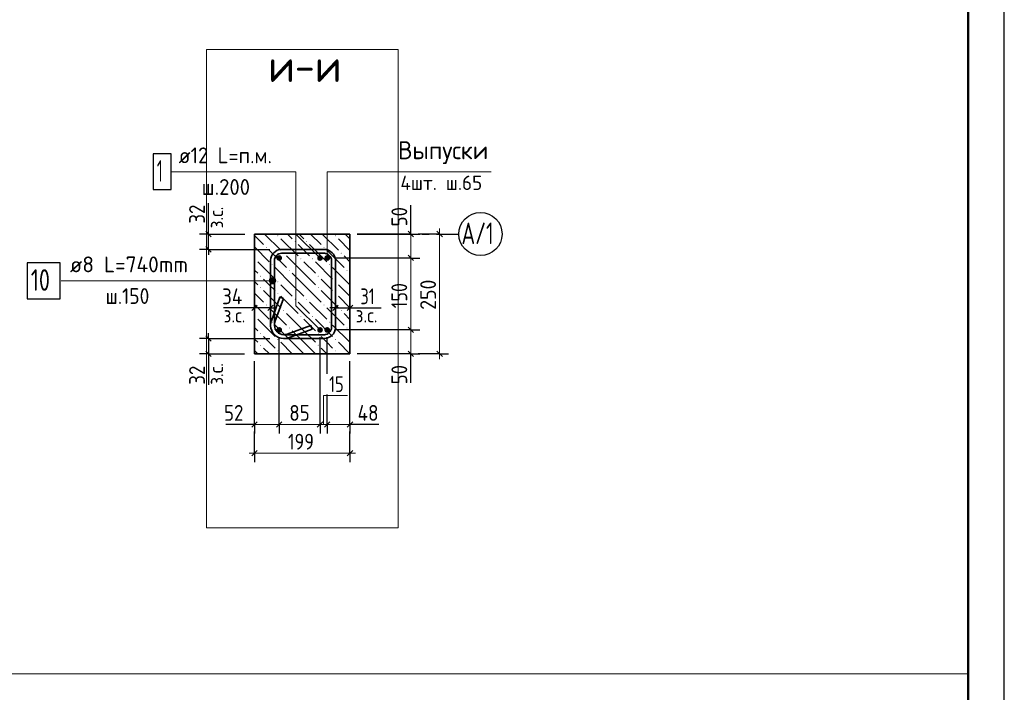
# Model space of a CAD drawing. Header units: millimetres. Extents: x 0 to 42000, y 0 to 29700.
# Tile 12 of 16: x 28326 to 42000, y 10559 to 19909. Entities that reach past the tile are written whole.
import ezdxf

# ---------------------------------------------------------------- set-up
doc = ezdxf.new("R2010")
doc.units = ezdxf.units.MM
doc.linetypes.add('______5', pattern=[1100, 800, -100, 100, -100])
for name, color, linetype, lineweight in [('Standard', 7, 'Continuous', 25), ('ЖБ Стена верхний уровень', 7, 'Continuous', 35), ('Заголовок чертежа', 7, 'Continuous', 25), ('Позиционная метка диаметр_ шаг', 7, 'Continuous', 13), ('Позиционная метка линия выноска', 7, 'Continuous', 13), ('Примечания', 7, 'Continuous', 13), ('Размерная линия_ общее', 7, 'Continuous', 13), ('Стена обрамление Г-обр.', 7, 'Continuous', 35), ('Стена фоновая арматура Х1', 7, 'Continuous', 35)]:
    doc.layers.add(name, color=color, linetype=linetype, lineweight=lineweight)
doc.layers.add('Оси', color=7, linetype='______5')
doc.layers.add('Размерная выноска', color=7, linetype='Continuous')
doc.layers.add('Стена Хомут', color=7, linetype='Continuous', lineweight=25, true_color=0x6e3c1e)
doc.styles.add('ISOCPEUR', font='txt')

msp = doc.modelspace()

# ---------------------------------------------------------------- hatches: boundary and pattern name
at = {"layer": 'ЖБ Стена верхний уровень', "linetype": 'Continuous', "lineweight": 18, "transparency": 33554687}
for points in [[(31905, 16904), (31912, 16910), (31918, 16904), (31912, 16897)], [(32145, 16824), (32152, 16830), (32158, 16824), (32152, 16817)], [(32305, 16824), (32312, 16830), (32318, 16824), (32312, 16817)], [(32705, 16904), (32712, 16910), (32718, 16904), (32712, 16897)], [(31745, 16744), (31752, 16750), (31758, 16744), (31752, 16737)], [(32545, 16744), (32552, 16750), (32558, 16744), (32552, 16737)], [(31587, 16585), (31592, 16590), (31598, 16584), (31592, 16577), (31587, 16582)], [(31985, 16664), (31992, 16670), (31998, 16664), (31992, 16657)], [(32225, 16584), (32232, 16590), (32238, 16584), (32232, 16577)], [(32385, 16584), (32392, 16590), (32398, 16584), (32392, 16577)], [(32785, 16664), (32792, 16670), (32798, 16664), (32792, 16657)], [(31825, 16504), (31832, 16510), (31838, 16504), (31832, 16497)], [(32065, 16424), (32072, 16430), (32078, 16424), (32072, 16417)], [(32625, 16504), (32632, 16510), (32638, 16504), (32632, 16497)], [(32865, 16424), (32872, 16430), (32878, 16424), (32872, 16417)], [(31665, 16344), (31672, 16350), (31678, 16344), (31672, 16337)], [(32465, 16344), (32472, 16350), (32478, 16344), (32472, 16337)], [(31665, 16184), (31672, 16190), (31678, 16184), (31672, 16177)], [(31905, 16264), (31912, 16270), (31918, 16264), (31912, 16257)], [(32465, 16184), (32472, 16190), (32478, 16184), (32472, 16177)], [(32705, 16264), (32712, 16270), (32718, 16264), (32712, 16257)], [(31905, 16104), (31912, 16110), (31918, 16104), (31912, 16097)], [(32145, 16024), (32152, 16030), (32158, 16024), (32152, 16017)], [(32305, 16024), (32312, 16030), (32318, 16024), (32312, 16017)], [(32705, 16104), (32712, 16110), (32718, 16104), (32712, 16097)], [(31745, 15944), (31752, 15950), (31758, 15944), (31752, 15937)], [(31985, 15864), (31992, 15870), (31998, 15864), (31992, 15857)], [(32545, 15944), (32552, 15950), (32558, 15944), (32552, 15937)], [(32785, 15864), (32792, 15870), (32798, 15864), (32792, 15857)], [(31587, 15785), (31592, 15790), (31598, 15784), (31592, 15777), (31587, 15782)], [(32225, 15784), (32232, 15790), (32238, 15784), (32232, 15777)], [(32385, 15784), (32392, 15790), (32398, 15784), (32392, 15777)], [(31825, 15704), (31832, 15710), (31838, 15704), (31832, 15697)], [(32065, 15624), (32072, 15630), (32078, 15624), (32072, 15617)], [(32625, 15704), (32632, 15710), (32638, 15704), (32632, 15697)], [(32865, 15624), (32872, 15630), (32878, 15624), (32872, 15617)], [(31665, 15544), (31672, 15550), (31678, 15544), (31672, 15537)], [(31905, 15464), (31912, 15470), (31918, 15464), (31912, 15457)], [(32465, 15544), (32472, 15550), (32478, 15544), (32472, 15537)], [(32705, 15464), (32712, 15470), (32718, 15464), (32712, 15457)], [(31665, 15384), (31672, 15390), (31678, 15384), (31672, 15377)], [(32465, 15384), (32472, 15390), (32478, 15384), (32472, 15377)], [(31905, 15304), (31912, 15310), (31918, 15304), (31912, 15297)], [(32705, 15304), (32712, 15310), (32718, 15304), (32712, 15297)]]:
    msp.add_hatch(color=7, dxfattribs=at).paths.add_polyline_path(points, flags=16)
at = {"layer": 'Позиционная метка линия выноска', "linetype": 'Continuous', "lineweight": 13, "transparency": 33554687}
for points in [[(31798, 16257), (31798, 16302), (31792, 16280)], [(31798, 16302), (31814, 16241), (31814, 16319)], [(31798, 16302), (31798, 16257), (31814, 16241)], [(31814, 16319), (31837, 16235), (31837, 16325)], [(31814, 16319), (31814, 16241), (31837, 16235)], [(31837, 16325), (31837, 16235), (31859, 16241)], [(31837, 16325), (31859, 16241), (31859, 16319)], [(31859, 16319), (31859, 16241), (31875, 16257)], [(31859, 16319), (31875, 16257), (31875, 16302)], [(31875, 16302), (31875, 16257), (31882, 16280)]]:
    msp.add_hatch(color=7, dxfattribs=at).paths.add_polyline_path(points)
at = {"layer": 'Стена обрамление Г-обр.', "linetype": 'Continuous', "lineweight": 13, "transparency": 33554687}
for points in [[(31970, 16596), (31967, 16611), (31958, 16624), (31945, 16633), (31930, 16636), (31915, 16633), (31902, 16624), (31893, 16611), (31890, 16596), (31893, 16581), (31902, 16568), (31915, 16559), (31930, 16556), (31945, 16559), (31958, 16568), (31967, 16581)], [(32637, 16596), (32634, 16611), (32625, 16624), (32612, 16633), (32597, 16636), (32581, 16633), (32568, 16624), (32560, 16611), (32557, 16596), (32560, 16581), (32568, 16568), (32581, 16559), (32597, 16556), (32612, 16559), (32625, 16568), (32634, 16581)], [(31970, 15596), (31967, 15611), (31958, 15624), (31945, 15633), (31930, 15636), (31915, 15633), (31902, 15624), (31893, 15611), (31890, 15596), (31893, 15581), (31902, 15568), (31915, 15559), (31930, 15556), (31945, 15559), (31958, 15568), (31967, 15581)], [(32637, 15596), (32634, 15611), (32625, 15624), (32612, 15633), (32597, 15636), (32581, 15633), (32568, 15624), (32560, 15611), (32557, 15596), (32560, 15581), (32568, 15568), (32581, 15559), (32597, 15556), (32612, 15559), (32625, 15568), (32634, 15581)]]:
    msp.add_hatch(color=7, dxfattribs=at).paths.add_polyline_path(points)
at = {"layer": 'Стена фоновая арматура Х1', "linetype": 'Continuous', "lineweight": 18, "transparency": 33554687}
for points in [[(32537, 16596), (32534, 16611), (32525, 16624), (32512, 16633), (32497, 16636), (32481, 16633), (32468, 16624), (32460, 16611), (32457, 16596), (32460, 16581), (32468, 16568), (32481, 16559), (32497, 16556), (32512, 16559), (32525, 16568), (32534, 16581)], [(32537, 15596), (32534, 15611), (32525, 15624), (32512, 15633), (32497, 15636), (32481, 15633), (32468, 15624), (32460, 15611), (32457, 15596), (32460, 15581), (32468, 15568), (32481, 15559), (32497, 15556), (32512, 15559), (32525, 15568), (32534, 15581)]]:
    msp.add_hatch(color=7, dxfattribs=at).paths.add_polyline_path(points)

# ---------------------------------------------------------------- linework, layer by layer
at = {"layer": 'Standard', "color": 7, "linetype": 'Continuous', "lineweight": 25, "transparency": 33554687}
for p, q in [((30986, 16892), (30911, 16967)), ((30986, 16679), (30911, 16754)), ((31624, 15940), (31549, 15865)), ((31848, 15940), (31773, 15865)), ((32673, 15865), (32748, 15940)), ((32876, 15865), (32951, 15940)), ((30911, 15514), (30986, 15439)), ((30911, 15300), (30986, 15225))]:
    msp.add_line(p, q, dxfattribs=at)
at = {"layer": 'Standard', "color": 7, "linetype": 'Continuous', "lineweight": -3, "transparency": 33554687}
for p, q in [((30949, 16929), (30949, 17004)), ((30949, 16929), (30824, 16929)), ((30949, 16929), (31074, 16929)), ((30949, 16929), (31453, 16929)), ((30949, 16716), (30949, 16929)), ((30949, 16716), (30824, 16716)), ((30949, 16716), (31074, 16716)), ((30949, 16716), (31800, 16716)), ((30949, 16716), (30949, 16641)), ((31587, 15903), (31587, 16028)), ((31810, 15903), (31810, 16028)), ((32710, 15903), (32710, 16028)), ((32913, 15903), (32913, 16028)), ((31587, 15903), (31512, 15903)), ((31587, 15903), (31587, 15778)), ((31810, 15903), (31587, 15903)), ((31810, 15903), (31810, 15778)), ((31810, 15903), (31885, 15903)), ((32710, 15903), (32635, 15903)), ((32710, 15903), (32710, 15778)), ((32710, 15903), (32913, 15903)), ((32913, 15903), (32913, 15778)), ((32913, 15903), (32988, 15903)), ((30949, 15476), (30824, 15476)), ((30949, 15476), (30949, 15551)), ((30949, 15476), (31074, 15476)), ((30949, 15476), (30949, 15263)), ((30949, 15263), (30824, 15263)), ((30949, 15263), (31074, 15263)), ((30949, 15263), (30949, 15188))]:
    msp.add_line(p, q, dxfattribs=at)
at = {"layer": 'Standard', "color": 7, "linetype": 'Continuous', "lineweight": 25, "transparency": 33554687}
msp.add_lwpolyline([(0, 0), (42000, 0), (42000, 29700), (0, 29700), (0, 0)], close=True, dxfattribs=at)
at = {"layer": 'Standard', "color": 7, "linetype": 'Continuous', "lineweight": 50, "transparency": 33554687}
msp.add_lwpolyline([(2000, 29200), (41500, 29200), (41500, 500), (2000, 500), (2000, 29200)], close=True, dxfattribs=at)
at = {"layer": 'Standard', "color": 7, "linetype": 'Continuous', "lineweight": 13, "transparency": 33554687}
msp.add_lwpolyline([(41500, 29200), (23115, 29200), (23115, 10815), (41500, 10815), (41500, 29200)], dxfattribs=at)
at = {"layer": 'Standard', "color": 254, "linetype": 'Continuous', "lineweight": 13, "true_color": 0xc4c4ff, "transparency": 33554687}
msp.add_lwpolyline([(30920, 12844), (33580, 12844), (33580, 19495), (30920, 19495), (30920, 12844)], dxfattribs=at)
at = {"layer": 'Standard', "color": 7, "linetype": 'Continuous', "lineweight": -3, "transparency": 33554687}
for points in [[(30949, 15476), (31428, 15476), (31428, 15476), (31800, 15476)], [(30949, 15263), (31271, 15263), (31271, 15263), (31450, 15263)]]:
    msp.add_lwpolyline(points, dxfattribs=at)
at = {"layer": 'ЖБ Стена верхний уровень', "color": 7, "linetype": 'Continuous', "lineweight": 35, "transparency": 33554687}
for p, q in [((32913, 16929), (31587, 16929)), ((31587, 15263), (32913, 15263))]:
    msp.add_line(p, q, dxfattribs=at)
at = {"layer": 'ЖБ Стена верхний уровень', "color": 9, "linetype": 'Continuous', "lineweight": 18, "true_color": 0xc7c7c7, "transparency": 33554687}
for p, q in [((31587, 16909), (31712, 16784)), ((31726, 16929), (31952, 16704)), ((31952, 16864), (32192, 16624)), ((32046, 16929), (32112, 16864)), ((32206, 16929), (32272, 16864)), ((32366, 16929), (32512, 16784)), ((32526, 16929), (32752, 16704)), ((32752, 16864), (32913, 16702)), ((32846, 16929), (32912, 16864)), ((31587, 16749), (31792, 16544)), ((31792, 16704), (32032, 16464)), ((32272, 16704), (32192, 16784)), ((32352, 16624), (32272, 16704)), ((32352, 16784), (32592, 16544)), ((32592, 16704), (32832, 16464)), ((32272, 16384), (32032, 16624)), ((32913, 16542), (32832, 16624)), ((31587, 16429), (31632, 16384)), ((31632, 16544), (31872, 16304)), ((32112, 16224), (31872, 16464)), ((32272, 16544), (32432, 16384)), ((32432, 16544), (32672, 16304)), ((32912, 16224), (32672, 16464)), ((31792, 16224), (31712, 16304)), ((32112, 16384), (32272, 16224)), ((32272, 16384), (32432, 16224)), ((32592, 16224), (32512, 16304)), ((32912, 16384), (32913, 16382)), ((31587, 16269), (31632, 16224)), ((31712, 16144), (31952, 15904)), ((31872, 16144), (31792, 16224)), ((31952, 16224), (32112, 16064)), ((32112, 16224), (32272, 16064)), ((32272, 16224), (32512, 15984)), ((32512, 16144), (32752, 15904)), ((32672, 16144), (32592, 16224)), ((32752, 16224), (32912, 16064)), ((32912, 16224), (32913, 16222)), ((31587, 16109), (31712, 15984)), ((31952, 16064), (32192, 15824)), ((32752, 16064), (32913, 15902)), ((31587, 15949), (31792, 15744)), ((31792, 15904), (32032, 15664)), ((32272, 15904), (32192, 15984)), ((32352, 15824), (32272, 15904)), ((32352, 15984), (32592, 15744)), ((32592, 15904), (32832, 15664)), ((31632, 15744), (31872, 15504)), ((32272, 15584), (32032, 15824)), ((32272, 15744), (32432, 15584)), ((32432, 15744), (32672, 15504)), ((32913, 15742), (32832, 15824)), ((31587, 15629), (31632, 15584)), ((32112, 15424), (31872, 15664)), ((32912, 15424), (32672, 15664)), ((31587, 15469), (31632, 15424)), ((31792, 15424), (31712, 15504)), ((32112, 15584), (32272, 15424)), ((32272, 15584), (32432, 15424)), ((32592, 15424), (32512, 15504)), ((32912, 15584), (32913, 15582)), ((31712, 15344), (31793, 15263)), ((31872, 15344), (31792, 15424)), ((31952, 15424), (32112, 15264)), ((32112, 15424), (32272, 15264)), ((32272, 15424), (32433, 15263)), ((32512, 15344), (32593, 15263)), ((32672, 15344), (32592, 15424)), ((32752, 15424), (32912, 15264)), ((32912, 15424), (32913, 15422)), ((31587, 15309), (31633, 15263)), ((31952, 15264), (31953, 15263)), ((32752, 15264), (32753, 15263))]:
    msp.add_line(p, q, dxfattribs=at)
at = {"layer": 'Оси', "color": 8, "linetype": '______5', "lineweight": -3, "transparency": 33554687}
msp.add_line((33014, 16929), (34425, 16929), dxfattribs=at)
at = {"layer": 'Оси', "color": 7, "linetype": 'Continuous', "lineweight": -3, "transparency": 33554687}
msp.add_circle((34725, 16929), 300, dxfattribs=at)
at = {"layer": 'Позиционная метка линия выноска', "color": 7, "linetype": 'Continuous', "lineweight": 13, "transparency": 33554687}
for p, q in [((32497, 16596), (32163, 16929)), ((28903, 16280), (31837, 16280)), ((31792, 16280), (31792, 16280)), ((31837, 16325), (31837, 16325)), ((31882, 16280), (31882, 16280)), ((31837, 16235), (31837, 16235))]:
    msp.add_line(p, q, dxfattribs=at)
for points in [[(30430, 17796), (32163, 17796), (32163, 15929), (32497, 15596)], [(32597, 16596), (32597, 17796), (34873, 17796)]]:
    msp.add_lwpolyline(points, dxfattribs=at)
msp.add_circle((31837, 16280), 45, dxfattribs=at)
at = {"layer": 'Примечания', "color": 7, "linetype": 'Continuous', "lineweight": 35, "transparency": 33554687}
for p, q in [((31587, 16929), (31587, 15263)), ((32913, 16929), (32913, 15263))]:
    msp.add_line(p, q, dxfattribs=at)
at = {"layer": 'Размерная выноска', "color": 7, "linetype": 'Continuous', "lineweight": -3, "transparency": 33554687}
for p, q in [((30949, 16929), (30949, 17360)), ((33758, 16929), (33758, 17329)), ((31587, 15903), (31156, 15903)), ((32913, 15903), (33344, 15903)), ((30949, 15263), (30949, 14833)), ((33758, 14863), (33758, 15263)), ((31587, 14283), (31187, 14283)), ((33313, 14283), (32913, 14283))]:
    msp.add_line(p, q, dxfattribs=at)
at = {"layer": 'Размерная выноска', "color": 7, "linetype": 'Continuous', "lineweight": 13, "transparency": 33554687}
msp.add_lwpolyline([(32547, 14283), (32547, 14683), (32880, 14683)], dxfattribs=at)
at = {"layer": 'Размерная линия_ общее', "color": 7, "linetype": 'Continuous', "lineweight": 25, "transparency": 33554687}
for p, q in [((33721, 16967), (33796, 16892)), ((34121, 16967), (34196, 16892)), ((33721, 16634), (33796, 16559)), ((33721, 15634), (33796, 15559)), ((33721, 15300), (33796, 15225)), ((34121, 15300), (34196, 15225)), ((31549, 14246), (31624, 14321)), ((31893, 14246), (31968, 14321)), ((32459, 14246), (32534, 14321)), ((32559, 14246), (32634, 14321)), ((32876, 14246), (32951, 14321)), ((31549, 13846), (31624, 13921)), ((32876, 13846), (32951, 13921))]:
    msp.add_line(p, q, dxfattribs=at)
at = {"layer": 'Размерная линия_ общее', "color": 7, "linetype": 'Continuous', "lineweight": 13, "transparency": 33554687}
for p, q in [((33758, 16929), (33758, 17004)), ((34158, 16929), (34158, 17004)), ((33758, 16929), (33758, 16596)), ((33758, 16596), (33758, 15596)), ((33758, 15596), (33758, 15263)), ((33758, 15263), (33758, 15188)), ((34158, 15263), (34158, 15188)), ((31587, 14283), (31512, 14283)), ((31587, 14283), (31930, 14283)), ((31930, 14283), (32497, 14283)), ((32497, 14283), (32597, 14283)), ((32597, 14283), (32913, 14283)), ((32913, 14283), (32988, 14283)), ((31587, 13883), (31512, 13883)), ((31587, 13883), (32913, 13883)), ((32913, 13883), (32988, 13883))]:
    msp.add_line(p, q, dxfattribs=at)
at = {"layer": 'Размерная линия_ общее', "color": 253, "linetype": 'Continuous', "lineweight": -3, "true_color": 0xa0a0a0, "transparency": 33554687}
for p, q in [((33758, 16929), (33633, 16929)), ((33758, 16929), (33883, 16929)), ((34158, 16929), (33858, 16929)), ((34158, 16929), (34033, 16929)), ((34158, 16929), (34283, 16929)), ((33758, 16596), (33633, 16596)), ((33758, 16596), (33883, 16596)), ((33758, 15596), (33633, 15596)), ((33758, 15596), (33883, 15596)), ((32597, 14986), (32597, 15496)), ((33758, 15263), (33633, 15263)), ((33758, 15263), (33883, 15263)), ((34158, 15263), (33858, 15263)), ((34158, 15263), (34033, 15263)), ((34158, 15263), (34283, 15263)), ((31587, 14283), (31587, 14408)), ((31930, 14283), (31930, 14408)), ((32497, 14283), (32497, 14408)), ((32597, 14283), (32597, 14408)), ((32913, 14283), (32913, 14408)), ((31587, 14283), (31587, 14158)), ((31930, 14283), (31930, 14158)), ((32497, 14283), (32497, 14158)), ((32597, 14283), (32597, 14158)), ((32913, 14283), (32913, 14158)), ((31587, 13883), (31587, 14183)), ((32913, 13883), (32913, 14183)), ((31587, 13883), (31587, 14008)), ((32913, 13883), (32913, 14008)), ((31587, 13883), (31587, 13758)), ((32913, 13883), (32913, 13758))]:
    msp.add_line(p, q, dxfattribs=at)
for points in [[(33758, 16929), (33741, 16929), (33741, 16929), (33741, 16929), (33741, 16929), (33013, 16929)], [(33758, 16596), (33741, 16596), (33741, 16596), (33741, 16596), (33741, 16596), (32697, 16596)], [(33758, 15596), (33741, 15596), (33741, 15596), (32697, 15596)], [(31930, 14283), (31930, 14300), (31930, 14300), (31930, 14300), (31930, 14300), (31930, 14519), (31930, 14519), (31930, 15450), (31930, 15450), (31930, 15496)], [(32497, 14283), (32497, 14300), (32497, 14300), (32497, 14674), (32497, 14674), (32497, 15496)], [(33758, 15263), (33741, 15263), (33741, 15263), (33013, 15263)], [(31587, 14283), (31587, 14300), (31587, 14300), (31587, 14300), (31587, 14300), (31587, 14425), (31587, 14425), (31587, 14956), (31587, 14956), (31587, 15163)], [(32913, 14283), (32913, 14300), (32913, 14300), (32913, 15163)], [(32597, 14283), (32597, 14300), (32597, 14300), (32597, 14700)]]:
    msp.add_lwpolyline(points, dxfattribs=at)
at = {"layer": 'Размерная линия_ общее', "color": 7, "linetype": 'Continuous', "lineweight": 13, "transparency": 33554687}
msp.add_lwpolyline([(34158, 16929), (34158, 15837), (34158, 15837), (34158, 15263)], dxfattribs=at)
at = {"layer": 'Стена фоновая арматура Х1', "color": 7, "linetype": 'Continuous', "lineweight": 25, "transparency": 33554687}
msp.add_lwpolyline([(30180, 17546), (30430, 17546), (30430, 18046), (30180, 18046), (30180, 17546)], dxfattribs=at)
at = {"layer": 'Стена Хомут', "color": 7, "linetype": 'Continuous', "lineweight": 35, "transparency": 33554687}
msp.add_lwpolyline([(31990, 16034), (31871, 15707), (31869, 15702), (31868, 15697), (31866, 15691), (31865, 15686), (31865, 15681), (31864, 15675), (31864, 15670), (31863, 15664), (31863, 15658), (31867, 15634), (31875, 15609), (31887, 15587), (31903, 15569), (31921, 15553), (31943, 15541), (31967, 15533), (31992, 15529), (32557, 15529), (32575, 15532), (32595, 15538), (32612, 15548), (32626, 15560), (32638, 15574), (32648, 15592), (32654, 15611), (32657, 15630), (32657, 16563), (32654, 16582), (32648, 16601), (32638, 16618), (32626, 16632), (32612, 16644), (32595, 16654), (32575, 16660), (32557, 16663), (31964, 16663), (31945, 16660), (31926, 16654), (31908, 16644), (31894, 16632), (31882, 16618), (31872, 16601), (31866, 16582), (31863, 16563), (31863, 15658), (31867, 15634), (31875, 15609), (31887, 15587), (31903, 15569), (31921, 15553), (31943, 15541), (31967, 15533), (31992, 15529), (31998, 15529), (32003, 15530), (32009, 15530), (32014, 15531), (32020, 15532), (32025, 15533), (32031, 15534), (32036, 15535), (32041, 15537), (32368, 15656), (32386, 15606), (32059, 15487), (32052, 15484), (32044, 15482), (32037, 15480), (32029, 15479), (32022, 15478), (32014, 15477), (32006, 15476), (31999, 15476), (31988, 15476), (31955, 15481), (31921, 15492), (31890, 15509), (31865, 15531), (31843, 15556), (31826, 15588), (31815, 15621), (31810, 15654), (31810, 16566), (31814, 16594), (31823, 16622), (31838, 16648), (31856, 16670), (31878, 16688), (31904, 16703), (31932, 16712), (31960, 16716), (32560, 16716), (32588, 16712), (32616, 16703), (32642, 16688), (32664, 16670), (32682, 16648), (32697, 16622), (32706, 16594), (32710, 16566), (32710, 15626), (32706, 15599), (32697, 15570), (32682, 15544), (32664, 15522), (32642, 15504), (32616, 15489), (32588, 15480), (32560, 15476), (31988, 15476), (31955, 15481), (31921, 15492), (31890, 15509), (31865, 15531), (31843, 15556), (31826, 15588), (31815, 15621), (31810, 15654), (31810, 15665), (31810, 15672), (31811, 15680), (31812, 15688), (31813, 15695), (31814, 15703), (31816, 15710), (31818, 15718), (31821, 15725), (31940, 16052), (31990, 16034)], dxfattribs=at)
at = {"layer": 'Стена Хомут', "color": 7, "linetype": 'Continuous', "lineweight": 25, "transparency": 33554687}
msp.add_lwpolyline([(28430, 16030), (28890, 16030), (28890, 16530), (28430, 16530), (28430, 16030)], dxfattribs=at)

# ---------------------------------------------------------------- texts
at = {"layer": 'Standard', "color": 7, "linetype": 'Continuous', "lineweight": 18, "transparency": 33554687, "char_height": 200, "width": 459.94, "attachment_point": 7, "rotation": 90, "style": 'ISOCPEUR'}
for insert in [(31152, 17008), (31152, 14834)]:
    msp.add_mtext('\\W0.90;з.с.', dxfattribs=dict(at, insert=insert))
at = {"layer": 'Standard', "color": 7, "linetype": 'Continuous', "lineweight": 25, "transparency": 33554687, "char_height": 220, "attachment_point": 7, "rotation": 90, "style": 'ISOCPEUR'}
for insert, width in [((30899, 17073), 403.94), ((30899, 14834), 403.93)]:
    msp.add_mtext('\\W0.87;32', dxfattribs=dict(at, insert=insert, width=width))
at = {"layer": 'Standard', "color": 7, "linetype": 'Continuous', "lineweight": 25, "transparency": 33554687, "char_height": 220, "attachment_point": 7, "style": 'ISOCPEUR'}
for s, insert, width in [('\\W0.88;34', (31136, 15953), 426.78), ('\\W0.75;31', (33057, 15953), 346.33)]:
    msp.add_mtext(s, dxfattribs=dict(at, insert=insert, width=width))
at = {"layer": 'Standard', "color": 7, "linetype": 'Continuous', "lineweight": 18, "transparency": 33554687, "char_height": 200, "width": 459.95, "attachment_point": 7, "style": 'ISOCPEUR'}
for insert in [(31158, 15700), (32992, 15700)]:
    msp.add_mtext('\\W0.90;з.с.', dxfattribs=dict(at, insert=insert))
at = {"layer": 'Заголовок чертежа', "color": 7, "linetype": 'Continuous', "lineweight": 50, "transparency": 33554687, "insert": (31778, 19042), "char_height": 450, "width": 1149.52, "attachment_point": 7, "style": 'ISOCPEUR'}
msp.add_mtext('\\W0.91;и-и', dxfattribs=at)
at = {"layer": 'Оси', "color": 7, "linetype": 'Continuous', "lineweight": 25, "transparency": 33554687, "insert": (34462, 16789), "char_height": 300, "width": 629.78, "attachment_point": 7, "style": 'ISOCPEUR'}
msp.add_mtext('\\W0.70;А/1', dxfattribs=at)
at = {"layer": 'Позиционная метка диаметр_ шаг', "color": 7, "linetype": 'Continuous', "lineweight": 25, "transparency": 33554687, "attachment_point": 7, "style": 'ISOCPEUR'}
for s, insert, char_height, width in [('\\W0.96;Выпуски', (33580, 17901), 250, 1369.42), ('\\W0.97;4шт. ш.65', (33613, 17541), 200, 1316.26)]:
    msp.add_mtext(s, dxfattribs=dict(at, insert=insert, char_height=char_height, width=width))
at = {"layer": 'Размерная линия_ общее', "color": 7, "linetype": 'Continuous', "lineweight": 25, "transparency": 33554687, "char_height": 220, "attachment_point": 7, "rotation": 90, "style": 'ISOCPEUR'}
for s, insert, width in [('\\W0.87;50', (33708, 17034), 403.94), ('\\W0.83;150', (33708, 15898), 508.58), ('\\W0.91;250', (34108, 15876), 562), ('\\W0.87;50', (33708, 14839), 403.94)]:
    msp.add_mtext(s, dxfattribs=dict(at, insert=insert, width=width))
at = {"layer": 'Размерная линия_ общее', "color": 7, "linetype": 'Continuous', "lineweight": 25, "transparency": 33554687, "char_height": 220, "attachment_point": 7, "style": 'ISOCPEUR'}
for s, insert, width in [('\\W0.75;15', (32623, 14733), 346.34), ('\\W0.87;52', (31163, 14333), 403.92), ('\\W0.87;85', (32070, 14333), 403.93), ('\\W0.88;48', (33018, 14333), 426.8), ('\\W0.83;199', (32052, 13933), 508.57)]:
    msp.add_mtext(s, dxfattribs=dict(at, insert=insert, width=width))
at = {"layer": 'Стена фоновая арматура Х1', "color": 7, "linetype": 'Continuous', "lineweight": 13, "transparency": 33554687, "attachment_point": 7, "style": 'ISOCPEUR'}
for s, insert, char_height, width in [('\\W0.94;ø12 L=п.м. ', (30534, 17913), 220, 1599.14), ('\\W0.56;1', (30230, 17656), 300, 233.34), ('\\W0.95;ш.200 ', (30853, 17473), 220, 962.13)]:
    msp.add_mtext(s, dxfattribs=dict(at, insert=insert, char_height=char_height, width=width))
at = {"layer": 'Стена Хомут', "color": 7, "linetype": 'Continuous', "lineweight": 13, "transparency": 33554687, "attachment_point": 7, "style": 'ISOCPEUR'}
for s, insert, char_height, width in [('\\W0.98;ø8 L=740mm ', (29023, 16397), 220, 1910.6), ('\\W0.75;10', (28480, 16140), 300, 472.27), ('\\W0.90;ш.150 ', (29518, 15957), 220, 912.9)]:
    msp.add_mtext(s, dxfattribs=dict(at, insert=insert, char_height=char_height, width=width))

doc.saveas('drawing.dxf')
